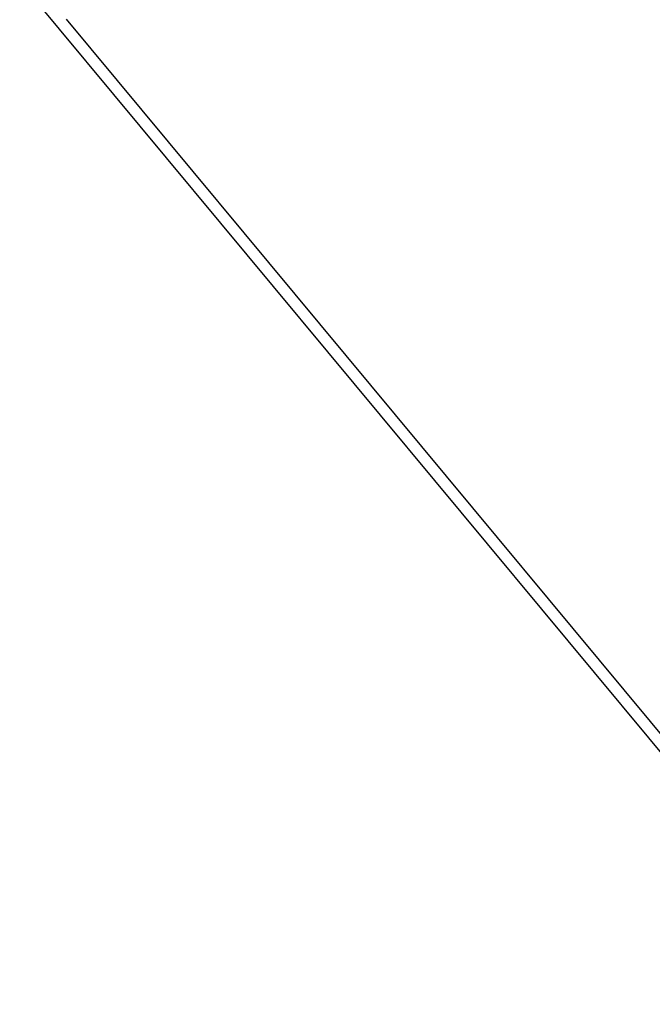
# Model space of a CAD drawing. Extents: x 448150 to 449332, y 437108 to 438384.
# Tile 14 of 46: x 448150 to 448420, y 437543 to 437964. Entities that reach past the tile are written whole.
import ezdxf

# ---------------------------------------------------------------- set-up
doc = ezdxf.new("R2010")
doc.units = 0
doc.header["$LTSCALE"] = 2
doc.header["$MEASUREMENT"] = 0
doc.linetypes.add('AUSGEZOGEN', pattern=[0])
doc.linetypes.add('STRICHPT-X3', pattern=[3, 1.5, -0.75, 0, -0.75])
doc.layers.get('0').update_dxf_attribs({"linetype": 'AUSGEZOGEN'})
for name, color, linetype in [('ACHSE', 250, 'STRICHPT-X3'), ('FBR', 8, 'CONTINUOUS'), ('Planeinteilung', 6, 'CONTINUOUS'), ('RAHMEN', 250, 'AUSGEZOGEN'), ('SCHLITZRINNE', 8, 'AUSGEZOGEN')]:
    doc.layers.add(name, color=color, linetype=linetype)

# ---------------------------------------------------------------- blocks, each defined once
blk = doc.blocks.new('1135594')
blk.add_line((0, 0), (1135, 0))
at = {"layer": 'RAHMEN'}
blk.add_line((25, 5), (950, 5), dxfattribs=at)

msp = doc.modelspace()

# ---------------------------------------------------------------- linework, layer by layer
at = {"layer": 'ACHSE'}
msp.add_lwpolyline([(448932.11, 437558.13, 0.000003), (448942.01, 437550.49, -0.000005), (448951.9, 437542.85, -0.000002), (448981.59, 437519.94, 0.000001), (449011.27, 437497.03, 0), (449049.14, 437467.8, 0), (449090.43, 437435.92, 0.000002), (449130.01, 437405.37, -0.000003), (449169.59, 437374.82, -0.000001), (449183.7, 437363.93, 0.000004)], format="xyb", dxfattribs=at)
at = {"layer": 'FBR'}
for points in [[(448933.33, 437559.71, 0.000003), (448943.23, 437552.07, -0.000005), (448953.12, 437544.44, -0.000002), (448982.81, 437521.52)], [(448921.57, 437544.47, 0.000003), (448931.46, 437536.84, -0.000005), (448941.36, 437529.2, -0.000002), (448971.05, 437506.29)], [(449091.65, 437437.51, 0.000002), (449131.24, 437406.96, -0.000003), (449170.82, 437376.41, -0.000001), (449185.28, 437365.24, -0.000001)]]:
    msp.add_lwpolyline(points, format="xyb", dxfattribs=at)
at = {"layer": 'SCHLITZRINNE'}
msp.add_lwpolyline([(448930.89, 437556.55, 0.000003), (448940.78, 437548.91, -0.000005), (448950.68, 437541.27, -0.000001), (448965.93, 437529.5, 0.000001)], format="xyb", dxfattribs=at)

# ---------------------------------------------------------------- block references
at = {"layer": 'Planeinteilung', "linetype": 'Continuous', "rotation": 309.7713901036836}
msp.add_blockref('1135594', (448149.7, 437980.02), dxfattribs=at)

doc.saveas('drawing.dxf')
